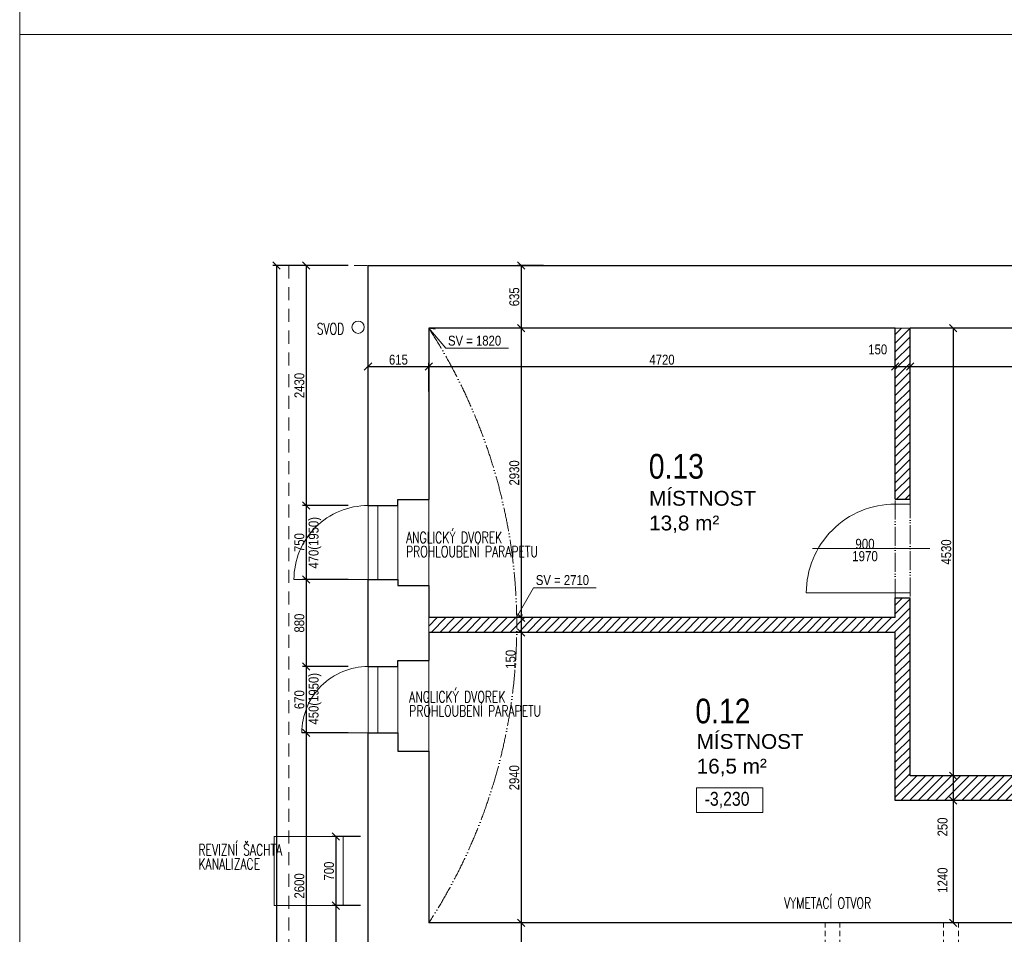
# Model space of a CAD drawing. Header units: millimetres. Extents: x -300958 to -108039, y 30118 to 292543.
# Tile 76 of 256: x -268233 to -258269, y 125850 to 135107. Entities that reach past the tile are written whole.
import ezdxf
from ezdxf.enums import TextEntityAlignment as Align

# ---------------------------------------------------------------- set-up
doc = ezdxf.new("R2010")
doc.units = ezdxf.units.MM
doc.header["$MEASUREMENT"] = 0
doc.linetypes.add('ACAD_ISO05W100', pattern=[33, 24, -3, 0, -3, 0, -3])
doc.linetypes.add('DGN Style 2', pattern=[879.857395, 527.914437, -351.942958])
doc.layers.get('0').update_dxf_attribs({"lineweight": 13})
doc.layers.get('Defpoints').update_dxf_attribs({"color": 3, "lineweight": 13})
for name, color, linetype, lineweight in [('BOURÁNÍ', 40, 'Continuous', 13), ('dims', 7, 'Continuous', 9), ('dvere', 7, 'Continuous', 9), ('navrh', 1, 'Continuous', 9), ('popis', 7, 'Continuous', 9), ('RAMECEK', 7, 'Continuous', 0), ('tenka', 7, 'Continuous', 13), ('texts', 3, 'Continuous', 30), ('výškové kóty', 7, 'Continuous', 13), ('walls', 7, 'Continuous', 13)]:
    doc.layers.add(name, color=color, linetype=linetype, lineweight=lineweight)
doc.styles.add('GENERATED_STYLE_8', font='arial.ttf')
doc.styles.get("Standard").update_dxf_attribs({"font": 'txt.shx'})
doc.styles.add('STYLE-0', font='ARIALN.TTF')
doc.styles.add('Style-Arial', font='arial.ttf')
doc.dimstyles.new('arch', dxfattribs={"dimscale": 50, "dimtxt": 2.5, "dimasz": 2.5, "dimexe": 1.25, "dimexo": 0.9, "dimtad": 1, "dimdec": 0, "dimtxsty": 'STYLE-0', "dimblk": 'ARCHTICK', "dimcen": 2.5, "dimadec": 0, "dimazin": 0, "dimtfac": 1, "dimtdec": 0, "dimtmove": 2, "dimatfit": 3, "dimldrblk": 'ARCHTICK', "dimfxl": 0, "dimarcsym": 0})

# ---------------------------------------------------------------- blocks, each defined once
blk = doc.blocks.new('*U49')
at = {"layer": 'RAMECEK', "linetype": 'Continuous', "lineweight": 0, "flags": 128}
blk.add_lwpolyline([(-15750, -11137.5), (15750, -11137.5), (15750, 11137.5), (-15750, 11137.5)], close=True, dxfattribs=at)
blk = doc.blocks.new('_ArchTick')
at = {"color": 0, "linetype": 'ByBlock', "flags": 128}
blk.add_lwpolyline([(-0.5, -0.5), (0.5, 0.5)], dxfattribs=at)
blk = doc.blocks.new('*D319')
at = {"layer": 'Defpoints', "color": 0, "linetype": 'Continuous'}
for p in [(-259372.6, 131596.1), (-264092.6, 131268.3), (-259372.6, 131268.3)]:
    blk.add_point(p, dxfattribs=at)
at = {"layer": 'dims', "color": 0, "linetype": 'Continuous', "lineweight": -2}
for p, q in [((-264092.6, 131343.3), (-264092.6, 131633.6)), ((-259372.6, 131343.3), (-259372.6, 131633.6)), ((-264092.6, 131596.1), (-259372.6, 131596.1))]:
    blk.add_line(p, q, dxfattribs=at)
at = {"layer": 'dims', "color": 0, "linetype": 'Continuous', "lineweight": -2, "xscale": 75, "yscale": 75, "zscale": 75, "rotation": 180}
blk.add_blockref('_ArchTick', (-264092.6, 131596.1), dxfattribs=at)
at = {"layer": 'dims', "color": 0, "linetype": 'Continuous', "lineweight": -2, "xscale": 75, "yscale": 75, "zscale": 75}
blk.add_blockref('_ArchTick', (-259372.6, 131596.1), dxfattribs=at)
at = {"layer": 'dims', "color": 0, "linetype": 'Continuous', "insert": (-261732.6, 131665.9), "char_height": 100, "attachment_point": 5, "style": 'STYLE-0'}
blk.add_mtext('4720', dxfattribs=at)
blk = doc.blocks.new('*D320')
at = {"layer": 'Defpoints', "color": 0, "linetype": 'Continuous'}
for p in [(-259222.6, 131596.1), (-259372.6, 131268.3), (-259222.6, 131268.3)]:
    blk.add_point(p, dxfattribs=at)
at = {"layer": 'dims', "color": 0, "linetype": 'Continuous', "lineweight": -2}
for p, q in [((-259372.6, 131343.3), (-259372.6, 131633.6)), ((-259222.6, 131343.3), (-259222.6, 131633.6)), ((-259372.6, 131596.1), (-259222.6, 131596.1))]:
    blk.add_line(p, q, dxfattribs=at)
at = {"layer": 'dims', "color": 0, "linetype": 'Continuous', "lineweight": -2, "xscale": 75, "yscale": 75, "zscale": 75, "rotation": 180}
blk.add_blockref('_ArchTick', (-259372.6, 131596.1), dxfattribs=at)
at = {"layer": 'dims', "color": 0, "linetype": 'Continuous', "lineweight": -2, "xscale": 75, "yscale": 75, "zscale": 75}
blk.add_blockref('_ArchTick', (-259222.6, 131596.1), dxfattribs=at)
at = {"layer": 'dims', "color": 0, "linetype": 'Continuous', "insert": (-259549.6, 131769.3), "char_height": 100, "attachment_point": 5, "style": 'STYLE-0'}
blk.add_mtext('150', dxfattribs=at)
blk = doc.blocks.new('*D321')
at = {"layer": 'Defpoints', "color": 0, "linetype": 'Continuous'}
for p in [(-256502.6, 131596.1), (-259222.6, 131268.3), (-256502.6, 131268.3)]:
    blk.add_point(p, dxfattribs=at)
at = {"layer": 'dims', "color": 0, "linetype": 'Continuous', "lineweight": -2}
for p, q in [((-259222.6, 131343.3), (-259222.6, 131633.6)), ((-256502.6, 131343.3), (-256502.6, 131633.6)), ((-259222.6, 131596.1), (-256502.6, 131596.1))]:
    blk.add_line(p, q, dxfattribs=at)
at = {"layer": 'dims', "color": 0, "linetype": 'Continuous', "lineweight": -2, "xscale": 75, "yscale": 75, "zscale": 75, "rotation": 180}
blk.add_blockref('_ArchTick', (-259222.6, 131596.1), dxfattribs=at)
at = {"layer": 'dims', "color": 0, "linetype": 'Continuous', "lineweight": -2, "xscale": 75, "yscale": 75, "zscale": 75}
blk.add_blockref('_ArchTick', (-256502.6, 131596.1), dxfattribs=at)
at = {"layer": 'dims', "color": 0, "linetype": 'Continuous', "insert": (-257862.6, 131665.9), "char_height": 100, "attachment_point": 5, "style": 'STYLE-0'}
blk.add_mtext('2720', dxfattribs=at)
blk = doc.blocks.new('*D326')
at = {"layer": 'Defpoints', "color": 0, "linetype": 'Continuous'}
for p in [(-262646.2, 129055), (-263157.6, 128905), (-262855.9, 128905)]:
    blk.add_point(p, dxfattribs=at)
at = {"layer": 'dims', "color": 0, "linetype": 'Continuous', "lineweight": -2}
for p, q in [((-262721.2, 129055), (-263195.1, 129055)), ((-263157.6, 129055), (-263157.6, 128905)), ((-262930.9, 128905), (-263195.1, 128905))]:
    blk.add_line(p, q, dxfattribs=at)
at = {"layer": 'dims', "color": 0, "linetype": 'Continuous', "lineweight": -2, "xscale": 75, "yscale": 75, "zscale": 75}
for p, rotation in [((-263157.6, 129055), 90), ((-263157.6, 128905), 270)]:
    blk.add_blockref('_ArchTick', p, dxfattribs=dict(at, rotation=rotation))
at = {"layer": 'dims', "color": 0, "linetype": 'Continuous', "insert": (-263264.3, 128633.5), "char_height": 100, "attachment_point": 5, "rotation": 90, "style": 'STYLE-0'}
blk.add_mtext('150', dxfattribs=at)
blk = doc.blocks.new('*D327')
at = {"layer": 'Defpoints', "color": 0, "linetype": 'Continuous'}
for p in [(-262855.9, 128905), (-263157.6, 125965), (-262855.9, 125965)]:
    blk.add_point(p, dxfattribs=at)
at = {"layer": 'dims', "color": 0, "linetype": 'Continuous', "lineweight": -2}
for p, q in [((-262930.9, 128905), (-263195.1, 128905)), ((-263157.6, 128905), (-263157.6, 125965)), ((-262930.9, 125965), (-263195.1, 125965))]:
    blk.add_line(p, q, dxfattribs=at)
at = {"layer": 'dims', "color": 0, "linetype": 'Continuous', "lineweight": -2, "xscale": 75, "yscale": 75, "zscale": 75}
for p, rotation in [((-263157.6, 128905), 90), ((-263157.6, 125965), 270)]:
    blk.add_blockref('_ArchTick', p, dxfattribs=dict(at, rotation=rotation))
at = {"layer": 'dims', "color": 0, "linetype": 'Continuous', "insert": (-263227.4, 127435), "char_height": 100, "attachment_point": 5, "rotation": 90, "style": 'STYLE-0'}
blk.add_mtext('2940', dxfattribs=at)
blk = doc.blocks.new('*D328')
at = {"layer": 'Defpoints', "color": 0, "linetype": 'Continuous'}
for p in [(-262855.9, 125965), (-263157.6, 125345), (-262855.9, 125345)]:
    blk.add_point(p, dxfattribs=at)
at = {"layer": 'dims', "color": 0, "linetype": 'Continuous', "lineweight": -2}
for p, q in [((-262930.9, 125965), (-263195.1, 125965)), ((-263157.6, 125965), (-263157.6, 125345)), ((-262930.9, 125345), (-263195.1, 125345))]:
    blk.add_line(p, q, dxfattribs=at)
at = {"layer": 'dims', "color": 0, "linetype": 'Continuous', "lineweight": -2, "xscale": 75, "yscale": 75, "zscale": 75}
for p, rotation in [((-263157.6, 125965), 90), ((-263157.6, 125345), 270)]:
    blk.add_blockref('_ArchTick', p, dxfattribs=dict(at, rotation=rotation))
at = {"layer": 'dims', "color": 0, "linetype": 'Continuous', "insert": (-263227.4, 125655), "char_height": 100, "attachment_point": 5, "rotation": 90, "style": 'STYLE-0'}
blk.add_mtext('620', dxfattribs=at)
blk = doc.blocks.new('*D329')
at = {"layer": 'Defpoints', "color": 0, "linetype": 'Continuous'}
for p in [(-262855.9, 131985), (-263157.6, 129055), (-262855.9, 129055)]:
    blk.add_point(p, dxfattribs=at)
at = {"layer": 'dims', "color": 0, "linetype": 'Continuous', "lineweight": -2}
for p, q in [((-262930.9, 131985), (-263195.1, 131985)), ((-263157.6, 131985), (-263157.6, 129055)), ((-262930.9, 129055), (-263195.1, 129055))]:
    blk.add_line(p, q, dxfattribs=at)
at = {"layer": 'dims', "color": 0, "linetype": 'Continuous', "lineweight": -2, "xscale": 75, "yscale": 75, "zscale": 75}
for p, rotation in [((-263157.6, 131985), 90), ((-263157.6, 129055), 270)]:
    blk.add_blockref('_ArchTick', p, dxfattribs=dict(at, rotation=rotation))
at = {"layer": 'dims', "color": 0, "linetype": 'Continuous', "insert": (-263227.4, 130520), "char_height": 100, "attachment_point": 5, "rotation": 90, "style": 'STYLE-0'}
blk.add_mtext('2930', dxfattribs=at)
blk = doc.blocks.new('*D330')
at = {"layer": 'Defpoints', "color": 0, "linetype": 'Continuous'}
for p in [(-262855.9, 132620), (-263157.6, 131985), (-262855.9, 131985)]:
    blk.add_point(p, dxfattribs=at)
at = {"layer": 'dims', "color": 0, "linetype": 'Continuous', "lineweight": -2}
for p, q in [((-262930.9, 132620), (-263195.1, 132620)), ((-263157.6, 132620), (-263157.6, 131985)), ((-262930.9, 131985), (-263195.1, 131985))]:
    blk.add_line(p, q, dxfattribs=at)
at = {"layer": 'dims', "color": 0, "linetype": 'Continuous', "lineweight": -2, "xscale": 75, "yscale": 75, "zscale": 75}
for p, rotation in [((-263157.6, 132620), 90), ((-263157.6, 131985), 270)]:
    blk.add_blockref('_ArchTick', p, dxfattribs=dict(at, rotation=rotation))
at = {"layer": 'dims', "color": 0, "linetype": 'Continuous', "insert": (-263227.4, 132302.5), "char_height": 100, "attachment_point": 5, "rotation": 90, "style": 'STYLE-0'}
blk.add_mtext('635', dxfattribs=at)
blk = doc.blocks.new('*D331')
at = {"layer": 'Defpoints', "color": 0, "linetype": 'Continuous'}
for p in [(-258275.3, 127455), (-258786.7, 127205), (-258485, 127205)]:
    blk.add_point(p, dxfattribs=at)
at = {"layer": 'dims', "color": 0, "linetype": 'Continuous', "lineweight": -2}
for p, q in [((-258350.3, 127455), (-258824.2, 127455)), ((-258786.7, 127455), (-258786.7, 127205)), ((-258560, 127205), (-258824.2, 127205))]:
    blk.add_line(p, q, dxfattribs=at)
at = {"layer": 'dims', "color": 0, "linetype": 'Continuous', "lineweight": -2, "xscale": 75, "yscale": 75, "zscale": 75}
for p, rotation in [((-258786.7, 127455), 90), ((-258786.7, 127205), 270)]:
    blk.add_blockref('_ArchTick', p, dxfattribs=dict(at, rotation=rotation))
at = {"layer": 'dims', "color": 0, "linetype": 'Continuous', "insert": (-258893.4, 126936.5), "char_height": 100, "attachment_point": 5, "rotation": 90, "style": 'STYLE-0'}
blk.add_mtext('250', dxfattribs=at)
blk = doc.blocks.new('*D332')
at = {"layer": 'Defpoints', "color": 0, "linetype": 'Continuous'}
for p in [(-258485, 131985), (-258786.7, 127455), (-258485, 127455)]:
    blk.add_point(p, dxfattribs=at)
at = {"layer": 'dims', "color": 0, "linetype": 'Continuous', "lineweight": -2}
for p, q in [((-258560, 131985), (-258824.2, 131985)), ((-258786.7, 131985), (-258786.7, 127455)), ((-258560, 127455), (-258824.2, 127455))]:
    blk.add_line(p, q, dxfattribs=at)
at = {"layer": 'dims', "color": 0, "linetype": 'Continuous', "lineweight": -2, "xscale": 75, "yscale": 75, "zscale": 75}
for p, rotation in [((-258786.7, 131985), 90), ((-258786.7, 127455), 270)]:
    blk.add_blockref('_ArchTick', p, dxfattribs=dict(at, rotation=rotation))
at = {"layer": 'dims', "color": 0, "linetype": 'Continuous', "insert": (-258856.5, 129720), "char_height": 100, "attachment_point": 5, "rotation": 90, "style": 'STYLE-0'}
blk.add_mtext('4530', dxfattribs=at)
blk = doc.blocks.new('*D333')
at = {"layer": 'Defpoints', "color": 0, "linetype": 'Continuous'}
for p in [(-258275.3, 127205), (-258786.7, 125965), (-258485, 125965)]:
    blk.add_point(p, dxfattribs=at)
at = {"layer": 'dims', "color": 0, "linetype": 'Continuous', "lineweight": -2}
for p, q in [((-258350.3, 127205), (-258824.2, 127205)), ((-258786.7, 127205), (-258786.7, 125965)), ((-258560, 125965), (-258824.2, 125965))]:
    blk.add_line(p, q, dxfattribs=at)
at = {"layer": 'dims', "color": 0, "linetype": 'Continuous', "lineweight": -2, "xscale": 75, "yscale": 75, "zscale": 75}
for p, rotation in [((-258786.7, 127205), 90), ((-258786.7, 125965), 270)]:
    blk.add_blockref('_ArchTick', p, dxfattribs=dict(at, rotation=rotation))
at = {"layer": 'dims', "color": 0, "linetype": 'Continuous', "insert": (-258893.4, 126398.5), "char_height": 100, "attachment_point": 5, "rotation": 90, "style": 'STYLE-0'}
blk.add_mtext('1240', dxfattribs=at)
blk = doc.blocks.new('*D338')
at = {"layer": 'Defpoints', "color": 0, "linetype": 'Continuous'}
for p in [(-264832.6, 132620), (-265332.6, 130190), (-264832.6, 130190)]:
    blk.add_point(p, dxfattribs=at)
at = {"layer": 'dims', "color": 0, "linetype": 'Continuous', "lineweight": -2}
for p, q in [((-264907.6, 132620), (-265370.1, 132620)), ((-265332.6, 132620), (-265332.6, 130190)), ((-264907.6, 130190), (-265370.1, 130190))]:
    blk.add_line(p, q, dxfattribs=at)
at = {"layer": 'dims', "color": 0, "linetype": 'Continuous', "lineweight": -2, "xscale": 75, "yscale": 75, "zscale": 75}
for p, rotation in [((-265332.6, 132620), 90), ((-265332.6, 130190), 270)]:
    blk.add_blockref('_ArchTick', p, dxfattribs=dict(at, rotation=rotation))
at = {"layer": 'dims', "color": 0, "linetype": 'Continuous', "insert": (-265402.4, 131405), "char_height": 100, "attachment_point": 5, "rotation": 90, "style": 'STYLE-0'}
blk.add_mtext('2430', dxfattribs=at)
blk = doc.blocks.new('*D339')
at = {"layer": 'Defpoints', "color": 0, "linetype": 'Continuous'}
for p in [(-264832.6, 130190), (-265332.6, 129440), (-264832.6, 129440)]:
    blk.add_point(p, dxfattribs=at)
at = {"layer": 'dims', "color": 0, "linetype": 'Continuous', "lineweight": -2}
for p, q in [((-264907.6, 130190), (-265370.1, 130190)), ((-265332.6, 130190), (-265332.6, 129440)), ((-264907.6, 129440), (-265370.1, 129440))]:
    blk.add_line(p, q, dxfattribs=at)
at = {"layer": 'dims', "color": 0, "linetype": 'Continuous', "lineweight": -2, "xscale": 75, "yscale": 75, "zscale": 75}
for p, rotation in [((-265332.6, 130190), 90), ((-265332.6, 129440), 270)]:
    blk.add_blockref('_ArchTick', p, dxfattribs=dict(at, rotation=rotation))
at = {"layer": 'dims', "color": 0, "linetype": 'Continuous', "insert": (-265402.4, 129815), "char_height": 100, "attachment_point": 5, "rotation": 90, "style": 'STYLE-0'}
blk.add_mtext('750', dxfattribs=at)
blk = doc.blocks.new('*D340')
at = {"layer": 'Defpoints', "color": 0, "linetype": 'Continuous'}
for p in [(-264832.6, 129440), (-265332.6, 128560), (-264832.6, 128560)]:
    blk.add_point(p, dxfattribs=at)
at = {"layer": 'dims', "color": 0, "linetype": 'Continuous', "lineweight": -2}
for p, q in [((-264907.6, 129440), (-265370.1, 129440)), ((-265332.6, 129440), (-265332.6, 128560)), ((-264907.6, 128560), (-265370.1, 128560))]:
    blk.add_line(p, q, dxfattribs=at)
at = {"layer": 'dims', "color": 0, "linetype": 'Continuous', "lineweight": -2, "xscale": 75, "yscale": 75, "zscale": 75}
for p, rotation in [((-265332.6, 129440), 90), ((-265332.6, 128560), 270)]:
    blk.add_blockref('_ArchTick', p, dxfattribs=dict(at, rotation=rotation))
at = {"layer": 'dims', "color": 0, "linetype": 'Continuous', "insert": (-265402.4, 129000), "char_height": 100, "attachment_point": 5, "rotation": 90, "style": 'STYLE-0'}
blk.add_mtext('880', dxfattribs=at)
blk = doc.blocks.new('*D341')
at = {"layer": 'Defpoints', "color": 0, "linetype": 'Continuous'}
for p in [(-264832.6, 128560), (-265332.6, 127890), (-264832.6, 127890)]:
    blk.add_point(p, dxfattribs=at)
at = {"layer": 'dims', "color": 0, "linetype": 'Continuous', "lineweight": -2}
for p, q in [((-264907.6, 128560), (-265370.1, 128560)), ((-265332.6, 128560), (-265332.6, 127890)), ((-264907.6, 127890), (-265370.1, 127890))]:
    blk.add_line(p, q, dxfattribs=at)
at = {"layer": 'dims', "color": 0, "linetype": 'Continuous', "lineweight": -2, "xscale": 75, "yscale": 75, "zscale": 75}
for p, rotation in [((-265332.6, 128560), 90), ((-265332.6, 127890), 270)]:
    blk.add_blockref('_ArchTick', p, dxfattribs=dict(at, rotation=rotation))
at = {"layer": 'dims', "color": 0, "linetype": 'Continuous', "insert": (-265402.4, 128225), "char_height": 100, "attachment_point": 5, "rotation": 90, "style": 'STYLE-0'}
blk.add_mtext('670', dxfattribs=at)
blk = doc.blocks.new('*D342')
at = {"layer": 'Defpoints', "color": 0, "linetype": 'Continuous'}
for p in [(-264832.6, 127890), (-265332.6, 124790), (-264832.6, 124790)]:
    blk.add_point(p, dxfattribs=at)
at = {"layer": 'dims', "color": 0, "linetype": 'Continuous', "lineweight": -2}
for p, q in [((-264907.6, 127890), (-265370.1, 127890)), ((-265332.6, 127890), (-265332.6, 124790)), ((-264907.6, 124790), (-265370.1, 124790))]:
    blk.add_line(p, q, dxfattribs=at)
at = {"layer": 'dims', "color": 0, "linetype": 'Continuous', "lineweight": -2, "xscale": 75, "yscale": 75, "zscale": 75}
for p, rotation in [((-265332.6, 127890), 90), ((-265332.6, 124790), 270)]:
    blk.add_blockref('_ArchTick', p, dxfattribs=dict(at, rotation=rotation))
at = {"layer": 'dims', "color": 0, "linetype": 'Continuous', "insert": (-265402.4, 126340), "char_height": 100, "attachment_point": 5, "rotation": 90, "style": 'STYLE-0'}
blk.add_mtext('2600', dxfattribs=at)
blk = doc.blocks.new('*D351')
at = {"layer": 'Defpoints', "color": 0, "linetype": 'Continuous'}
for p in [(-264832.6, 132620), (-265632.6, 115020), (-264832.6, 115020)]:
    blk.add_point(p, dxfattribs=at)
at = {"layer": 'dims', "color": 0, "linetype": 'Continuous', "lineweight": -2}
for p, q in [((-264907.6, 132620), (-265670.1, 132620)), ((-265632.6, 132620), (-265632.6, 115020)), ((-264907.6, 115020), (-265670.1, 115020))]:
    blk.add_line(p, q, dxfattribs=at)
at = {"layer": 'dims', "color": 0, "linetype": 'Continuous', "lineweight": -2, "xscale": 75, "yscale": 75, "zscale": 75}
for p, rotation in [((-265632.6, 132620), 90), ((-265632.6, 115020), 270)]:
    blk.add_blockref('_ArchTick', p, dxfattribs=dict(at, rotation=rotation))
at = {"layer": 'dims', "color": 0, "linetype": 'Continuous', "insert": (-265702.4, 123820), "char_height": 100, "attachment_point": 5, "rotation": 90, "style": 'STYLE-0'}
blk.add_mtext('17600', dxfattribs=at)
blk = doc.blocks.new('*D854')
at = {"layer": 'Defpoints', "color": 0, "linetype": 'Continuous'}
for p in [(-264092.6, 131596.1), (-264707.6, 131268.3), (-264092.6, 131268.3)]:
    blk.add_point(p, dxfattribs=at)
at = {"layer": 'dims', "color": 0, "linetype": 'Continuous', "lineweight": -2}
for p, q in [((-264707.6, 131343.3), (-264707.6, 131633.6)), ((-264092.6, 131343.3), (-264092.6, 131633.6)), ((-264707.6, 131596.1), (-264092.6, 131596.1))]:
    blk.add_line(p, q, dxfattribs=at)
at = {"layer": 'dims', "color": 0, "linetype": 'Continuous', "lineweight": -2, "xscale": 75, "yscale": 75, "zscale": 75, "rotation": 180}
blk.add_blockref('_ArchTick', (-264707.6, 131596.1), dxfattribs=at)
at = {"layer": 'dims', "color": 0, "linetype": 'Continuous', "lineweight": -2, "xscale": 75, "yscale": 75, "zscale": 75}
blk.add_blockref('_ArchTick', (-264092.6, 131596.1), dxfattribs=at)
at = {"layer": 'dims', "color": 0, "linetype": 'Continuous', "insert": (-264400.1, 131665.9), "char_height": 100, "attachment_point": 5, "style": 'STYLE-0'}
blk.add_mtext('615', dxfattribs=at)
blk = doc.blocks.new('*D912')
at = {"layer": 'Defpoints', "color": 0, "linetype": 'Continuous'}
for p in [(-264707.6, 126140), (-265032.6, 124790), (-264707.6, 124790)]:
    blk.add_point(p, dxfattribs=at)
at = {"layer": 'dims', "color": 0, "linetype": 'Continuous', "lineweight": -2}
for p, q in [((-264782.6, 126140), (-265070.1, 126140)), ((-265032.6, 126140), (-265032.6, 124790)), ((-264782.6, 124790), (-265070.1, 124790))]:
    blk.add_line(p, q, dxfattribs=at)
at = {"layer": 'dims', "color": 0, "linetype": 'Continuous', "lineweight": -2, "xscale": 75, "yscale": 75, "zscale": 75}
for p, rotation in [((-265032.6, 126140), 90), ((-265032.6, 124790), 270)]:
    blk.add_blockref('_ArchTick', p, dxfattribs=dict(at, rotation=rotation))
at = {"layer": 'dims', "color": 0, "linetype": 'Continuous', "insert": (-265102.4, 125465), "char_height": 100, "attachment_point": 5, "rotation": 90, "style": 'STYLE-0'}
blk.add_mtext('1350', dxfattribs=at)
blk = doc.blocks.new('*D913')
at = {"layer": 'Defpoints', "color": 0, "linetype": 'Continuous'}
for p in [(-264707.6, 126840), (-265032.6, 126140), (-264707.6, 126140)]:
    blk.add_point(p, dxfattribs=at)
at = {"layer": 'dims', "color": 0, "linetype": 'Continuous', "lineweight": -2}
for p, q in [((-264782.6, 126840), (-265070.1, 126840)), ((-265032.6, 126840), (-265032.6, 126140)), ((-264782.6, 126140), (-265070.1, 126140))]:
    blk.add_line(p, q, dxfattribs=at)
at = {"layer": 'dims', "color": 0, "linetype": 'Continuous', "lineweight": -2, "xscale": 75, "yscale": 75, "zscale": 75}
for p, rotation in [((-265032.6, 126840), 90), ((-265032.6, 126140), 270)]:
    blk.add_blockref('_ArchTick', p, dxfattribs=dict(at, rotation=rotation))
at = {"layer": 'dims', "color": 0, "linetype": 'Continuous', "insert": (-265102.4, 126490), "char_height": 100, "attachment_point": 5, "rotation": 90, "style": 'STYLE-0'}
blk.add_mtext('700', dxfattribs=at)

msp = doc.modelspace()

# ---------------------------------------------------------------- hatches: boundary and pattern name
at = {"layer": 'BOURÁNÍ', "linetype": 'Continuous'}
h = msp.add_hatch(dxfattribs=at)
h.set_pattern_fill('ANSI31', color=256, scale=500, style=0)
h.paths.add_polyline_path([(-259222.6, 131985), (-259372.6, 131985), (-259372.6, 130255), (-259222.6, 130255)])
h = msp.add_hatch(dxfattribs=at)
h.set_pattern_fill('ANSI31', color=256, scale=500, style=0)
h.paths.add_polyline_path([(-263203.2, 129055, -0.006775), (-263203, 128905), (-259372.6, 128905), (-259372.6, 127205), (-257452.6, 127205), (-257452.6, 127135), (-257302.6, 127135), (-257302.6, 127205), (-257166.4, 127205, -0.012914), (-257251.4, 127455), (-259222.6, 127455), (-259222.6, 129255), (-259372.6, 129255), (-259372.6, 129055)])
h.paths.add_polyline_path([(-263203, 128905, 0.006775), (-263203.2, 129055), (-264092.6, 129055), (-264092.6, 128905)])
h.paths.add_polyline_path([(-256502.6, 127205), (-256502.6, 127455), (-257251.4, 127455, 0.012914), (-257166.4, 127205)])
h.paths.add_polyline_path([(-257302.6, 126135), (-257452.6, 126135), (-257452.6, 125965), (-257302.6, 125965)])

# ---------------------------------------------------------------- linework, layer by layer
at = {"layer": 'BOURÁNÍ', "linetype": 'DGN Style 2', "ltscale": 0.25}
for q in [(-265507.6, 114220), (-264707.6, 132620)]:
    msp.add_line((-265507.6, 132620), q, dxfattribs=at)
at = {"layer": 'BOURÁNÍ', "linetype": 'Continuous', "lineweight": 30}
for p, q in [((-259372.6, 130255), (-259372.6, 131985)), ((-259222.6, 130255), (-259222.6, 131985)), ((-259372.6, 130255), (-259222.6, 130255)), ((-259372.6, 129255), (-259222.6, 129255)), ((-259372.6, 129055), (-259372.6, 129255)), ((-259222.6, 127455), (-259222.6, 129255)), ((-259372.6, 129055), (-264092.6, 129055)), ((-259372.6, 128905), (-264092.6, 128905)), ((-259372.6, 127205), (-259372.6, 128905)), ((-256502.6, 127455), (-259222.6, 127455)), ((-257452.6, 127205), (-259372.6, 127205))]:
    msp.add_line(p, q, dxfattribs=at)
at = {"layer": 'BOURÁNÍ', "linetype": 'Continuous'}
for p, q in [((-264092.6, 130250), (-264092.6, 129380)), ((-264707.6, 129440), (-264707.6, 130190)), ((-264607.6, 130190), (-264607.6, 129440)), ((-264407.6, 130190), (-264407.6, 129440)), ((-259372.6, 130205), (-259222.6, 130205)), ((-259372.6, 129305), (-259222.6, 129305)), ((-264707.6, 128560), (-264707.6, 127890)), ((-264607.6, 128560), (-264607.6, 127890)), ((-264407.6, 128560), (-264407.6, 127890)), ((-264092.6, 128620), (-264092.6, 127705))]:
    msp.add_line(p, q, dxfattribs=at)
at = {"layer": 'BOURÁNÍ', "linetype": 'ACAD_ISO05W100', "ltscale": 8}
for p, q in [((-259372.6, 129255), (-259372.6, 130255)), ((-259222.6, 130255), (-259222.6, 129255))]:
    msp.add_line(p, q, dxfattribs=at)
at = {"layer": 'BOURÁNÍ', "linetype": 'Continuous', "flags": 128}
for points in [[(-264707.6, 129440), (-265457.6, 129440), (-264707.6, 129440), (-265457.6, 129440, -0.414214), (-264707.6, 130190)], [(-259372.6, 129305), (-260272.6, 129305), (-259372.6, 129305), (-260272.6, 129305, -0.414214), (-259372.6, 130205)], [(-264707.6, 127890), (-265377.6, 127890), (-264707.6, 127890), (-265377.6, 127890, -0.414214), (-264707.6, 128560)]]:
    msp.add_lwpolyline(points, format="xyb", dxfattribs=at)
at = {"layer": 'dvere', "linetype": 'Continuous'}
msp.add_line((-259022.6, 129755), (-260209.9, 129755), dxfattribs=at)
at = {"layer": 'navrh', "linetype": 'Continuous', "lineweight": 0}
for p, q in [((-264092.6, 129380), (-264092.6, 129055)), ((-264092.6, 128905), (-264092.6, 128620))]:
    msp.add_line(p, q, dxfattribs=at)
at = {"layer": 'popis', "flags": 128}
for points in [[(-263286.9, 131781.6), (-263921.2, 131781.6), (-264092.6, 131985), (-264028.8, 131974.4)], [(-262397.9, 129358.4), (-263032.2, 129358.4), (-263203.6, 129055), (-263139.8, 129084)]]:
    msp.add_lwpolyline(points, dxfattribs=at)
at = {"layer": 'tenka', "linetype": 'Continuous'}
for p, q in [((-259222.6, 131985), (-259372.6, 131985)), ((-264092.6, 128905), (-264092.6, 129055))]:
    msp.add_line(p, q, dxfattribs=at)
at = {"layer": 'tenka', "linetype": 'DGN Style 2', "ltscale": 0.1}
for p, q in [((-260082.6, 125655), (-260082.6, 125965)), ((-259932.6, 125655), (-259932.6, 125965)), ((-258882.6, 125655), (-258882.6, 125965)), ((-258732.6, 125655), (-258732.6, 125965))]:
    msp.add_line(p, q, dxfattribs=at)
at = {"layer": 'tenka', "linetype": 'ACAD_ISO05W100', "ltscale": 10, "flags": 128}
msp.add_lwpolyline([(-264092.6, 131985, -0.295681), (-264092.6, 125965)], format="xyb", dxfattribs=at)
at = {"layer": 'tenka', "linetype": 'Continuous'}
msp.add_lwpolyline([(-265657.6, 126140), (-264957.6, 126140), (-264957.6, 126840), (-265657.6, 126840)], close=True, dxfattribs=at)
msp.add_circle((-264807.6, 131995), 62.5, dxfattribs=at)
at = {"layer": 'výškové kóty', "linetype": 'Continuous', "lineweight": 0, "flags": 128}
msp.add_lwpolyline([(-261382.1, 127332.4), (-260711.4, 127332.4), (-260711.4, 127082.9), (-261382.1, 127082.9)], close=True, dxfattribs=at)
at = {"layer": 'walls', "linetype": 'Continuous', "lineweight": 30}
for p, q in [((-264707.6, 132620), (-248182.6, 132620)), ((-259372.6, 131985), (-264092.6, 131985)), ((-256502.6, 131985), (-259222.6, 131985)), ((-264407.6, 130250), (-264092.6, 130250)), ((-264407.6, 130190), (-264407.6, 130250)), ((-264707.6, 130190), (-264407.6, 130190)), ((-264707.6, 129440), (-264407.6, 129440)), ((-264407.6, 129440), (-264407.6, 129380)), ((-264407.6, 129380), (-264092.6, 129380)), ((-264707.6, 128560), (-264407.6, 128560)), ((-264407.6, 128620), (-264092.6, 128620)), ((-264407.6, 128560), (-264407.6, 128620)), ((-264707.6, 127890), (-264407.6, 127890)), ((-264407.6, 127890), (-264407.6, 127705)), ((-264407.6, 127705), (-264092.6, 127705)), ((-257452.6, 125965), (-264092.6, 125965))]:
    msp.add_line(p, q, dxfattribs=at)
at = {"layer": 'walls', "linetype": 'Continuous', "lineweight": 30, "flags": 128}
for points in [[(-264707.6, 130190), (-264707.6, 132620)], [(-264092.6, 131985), (-264092.6, 130250)], [(-264707.6, 128560), (-264707.6, 129440)], [(-264092.6, 129380), (-264092.6, 129055)], [(-264092.6, 128905), (-264092.6, 128620)], [(-264707.6, 124790), (-264707.6, 127890)], [(-264092.6, 127705), (-264092.6, 125965)]]:
    msp.add_lwpolyline(points, dxfattribs=at)

# ---------------------------------------------------------------- block references
at = {"layer": 'RAMECEK', "linetype": 'Continuous', "lineweight": 0}
for p in [(-252482.6, 146095), (-252482.6, 123820)]:
    msp.add_blockref('*U49', p, dxfattribs=at)

# ---------------------------------------------------------------- texts
at = {"layer": 'dims', "linetype": 'Continuous', "style": 'STYLE-0'}
for s, p in [('SV = 1820', (-263629.5, 131858.9)), ('SV = 2710', (-262740.5, 129435.7))]:
    msp.add_text(s, height=100, dxfattribs=at).set_placement(p, align=Align.MIDDLE_CENTER)
for s, p in [('470(1950)', (-265258.9, 129812.9)), ('450(1950)', (-265258.9, 128234.3))]:
    msp.add_text(s, height=100, rotation=90, dxfattribs=at).set_placement(p, align=Align.MIDDLE_CENTER)
at = {"layer": 'dvere', "linetype": 'Continuous', "insert": (-259678.7, 129738.7), "char_height": 102, "attachment_point": 5, "line_spacing_factor": 0.72871, "style": 'STYLE-0'}
msp.add_mtext('900\\P1970', dxfattribs=at)
at = {"layer": 'popis', "linetype": 'Continuous', "char_height": 112, "attachment_point": 4, "rotation": 0.00116, "line_spacing_factor": 0.765173, "style": 'Style-Arial'}
for s, insert in [('{\\Fromans|c238;\\W0.71429;SVOD}', (-265226.7, 131978.1)), ('{\\Fromans|c238;\\W0.71429;ANGLICKÝ DVOREK\\PPROHLOUBENÍ PARAPETU }', (-264323.1, 129795.2)), ('{\\Fromans|c238;\\W0.71429;ANGLICKÝ DVOREK\\PPROHLOUBENÍ PARAPETU }', (-264290.8, 128181.9)), ('{\\Fromans|c238;\\W0.71429;REVIZNÍ ŠACHTA\\PKANALIZACE}', (-266423.7, 126633.3)), ('{\\Fromans|c238;\\W0.71429;VYMETACÍ OTVOR}', (-260497.9, 126166.8))]:
    msp.add_mtext(s, dxfattribs=dict(at, insert=insert))
at = {"layer": 'popis', "linetype": 'Continuous', "char_height": 150, "width": 1303.837, "attachment_point": 1, "style": 'GENERATED_STYLE_8'}
for s, insert in [('\\A1;MÍSTNOST \\P13,8 m²', (-261863.1, 130338.2)), ('\\A1;MÍSTNOST \\P16,5 m²', (-261382.2, 127876.9))]:
    msp.add_mtext(s, dxfattribs=dict(at, insert=insert))
at = {"layer": 'texts', "linetype": 'Continuous', "lineweight": 0, "char_height": 250, "width": 788.673, "attachment_point": 5}
for s, insert in [('\\fArial Narrow|b0|i0|c238|p39;0.13', (-261587.6, 130585)), ('\\fArial Narrow|b0|i0|c238|p39;0.12', (-261116.1, 128108.3))]:
    msp.add_mtext(s, dxfattribs=dict(at, insert=insert))
at = {"layer": 'výškové kóty', "linetype": 'Continuous', "lineweight": 0, "insert": (-261301.6, 127291.5), "char_height": 140, "width": 1046.843, "attachment_point": 1, "style": 'STYLE-0'}
msp.add_mtext('-3,230', dxfattribs=at)

# ---------------------------------------------------------------- dimensions: what is measured, and where the dimension line sits
at = {"layer": 'dims', "linetype": 'Continuous'}
for base, p1, p2, picture, middle in [((-265632.6, 115020), (-264832.6, 132620), (-264832.6, 115020), '*D351', (-265702.4, 123820)), ((-265332.6, 130190), (-264832.6, 132620), (-264832.6, 130190), '*D338', (-265402.4, 131405)), ((-263157.6, 131985), (-262855.9, 132620), (-262855.9, 131985), '*D330', (-263227.4, 132302.5)), ((-263157.6, 129055), (-262855.9, 131985), (-262855.9, 129055), '*D329', (-263227.4, 130520)), ((-258786.7, 127455), (-258485, 131985), (-258485, 127455), '*D332', (-258856.5, 129720)), ((-265332.6, 129440), (-264832.6, 130190), (-264832.6, 129440), '*D339', (-265402.4, 129815)), ((-265332.6, 128560), (-264832.6, 129440), (-264832.6, 128560), '*D340', (-265402.4, 129000)), ((-263157.6, 125965), (-262855.9, 128905), (-262855.9, 125965), '*D327', (-263227.4, 127435)), ((-265332.6, 127890), (-264832.6, 128560), (-264832.6, 127890), '*D341', (-265402.4, 128225)), ((-265032.6, 126140), (-264707.6, 126840), (-264707.6, 126140), '*D913', (-265102.4, 126490)), ((-265032.6, 124790), (-264707.6, 126140), (-264707.6, 124790), '*D912', (-265102.4, 125465)), ((-263157.6, 125345), (-262855.9, 125965), (-262855.9, 125345), '*D328', (-263227.4, 125655))]:
    dim = msp.add_linear_dim(base=base, p1=p1, p2=p2, angle=270, dimstyle='arch', override={"dimtxt": 2, "dimasz": 1.5, "dimexe": 0.75, "dimexo": 1.5, "dimgap": 0.375, "dimcen": 0.05}, dxfattribs=at)
    dim.commit()
    dim.dimension.update_dxf_attribs({"geometry": picture, "text_midpoint": middle})
dim = msp.add_linear_dim(base=(-259222.6, 131596.1), p1=(-259372.6, 131268.3), p2=(-259222.6, 131268.3), dimstyle='arch', override={"dimtxt": 2, "dimasz": 1.5, "dimexe": 0.75, "dimexo": 1.5, "dimgap": 0.375, "dimcen": 0.05}, dxfattribs=at)
dim.commit()
dim.dimension.update_dxf_attribs({"geometry": '*D320', "text_midpoint": (-259549.6, 131769.3), "dimtype": 160})
for base, p1, p2, picture, middle in [((-264092.6, 131596.1), (-264707.6, 131268.3), (-264092.6, 131268.3), '*D854', (-264400.1, 131665.9)), ((-259372.6, 131596.1), (-264092.6, 131268.3), (-259372.6, 131268.3), '*D319', (-261732.6, 131665.9)), ((-256502.6, 131596.1), (-259222.6, 131268.3), (-256502.6, 131268.3), '*D321', (-257862.6, 131665.9))]:
    dim = msp.add_linear_dim(base=base, p1=p1, p2=p2, dimstyle='arch', override={"dimtxt": 2, "dimasz": 1.5, "dimexe": 0.75, "dimexo": 1.5, "dimgap": 0.375, "dimcen": 0.05}, dxfattribs=at)
    dim.commit()
    dim.dimension.update_dxf_attribs({"geometry": picture, "text_midpoint": middle})
for base, p1, p2, picture, middle in [((-263157.6, 128905), (-262646.2, 129055), (-262855.9, 128905), '*D326', (-263264.3, 128633.5)), ((-258786.7, 127205), (-258275.3, 127455), (-258485, 127205), '*D331', (-258893.4, 126936.5)), ((-258786.7, 125965), (-258275.3, 127205), (-258485, 125965), '*D333', (-258893.4, 126398.5))]:
    dim = msp.add_linear_dim(base=base, p1=p1, p2=p2, angle=270, dimstyle='arch', override={"dimtxt": 2, "dimasz": 1.5, "dimexe": 0.75, "dimexo": 1.5, "dimgap": 0.375, "dimcen": 0.05}, dxfattribs=at)
    dim.commit()
    dim.dimension.update_dxf_attribs({"geometry": picture, "text_midpoint": middle, "dimtype": 160})
dim = msp.add_linear_dim(base=(-265332.6, 124790), p1=(-264832.6, 127890), p2=(-264832.6, 124790), angle=270, text='2600', dimstyle='arch', override={"dimtxt": 2, "dimasz": 1.5, "dimexe": 0.75, "dimexo": 1.5, "dimgap": 0.375, "dimcen": 0.05}, dxfattribs=at)
dim.commit()
dim.dimension.update_dxf_attribs({"geometry": '*D342', "text_midpoint": (-265402.4, 126340)})

doc.saveas('drawing.dxf')
